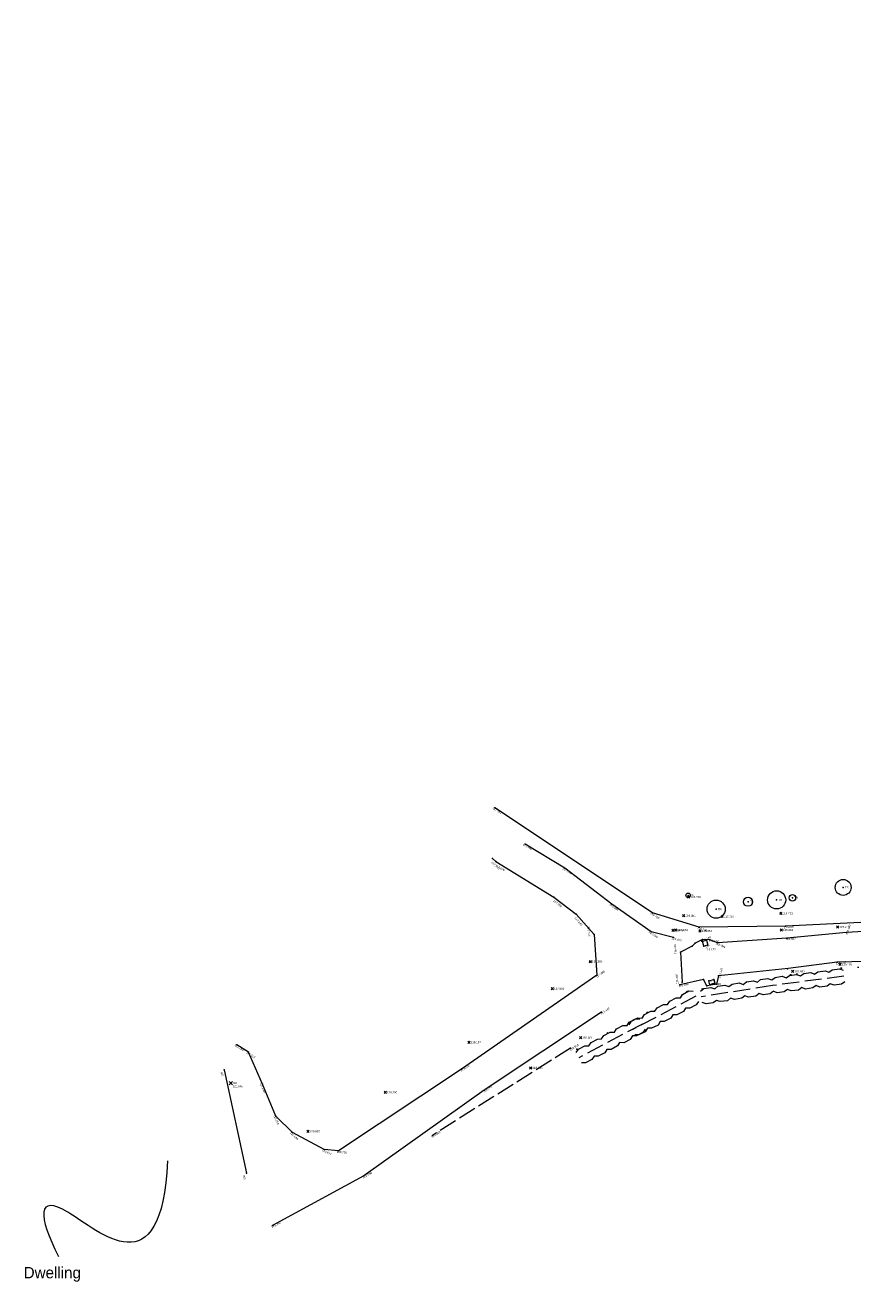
# Model space of a CAD drawing. Header units: metres. Extents: x 652329 to 653573, y 802017 to 802542.
# Tile 1 of 15: x 652329 to 652402, y 802106 to 802217. Entities that reach past the tile are written whole.
import ezdxf

# ---------------------------------------------------------------- set-up
doc = ezdxf.new("R2010")
doc.units = ezdxf.units.M
doc.header["$MEASUREMENT"] = 0
for name, pattern in [('Center line', [100, 100, 0]), ('Dashed 3-1', [2, 1.5, -0.5]), ('Dashed 4-1', [2, 1.6, -0.4]), ('Edge of Bush', [3.846153, -1.282051, -1.282051, 0, -1.282051])]:
    doc.linetypes.add(name, pattern=pattern)
for name, color, linetype, lineweight, true_color in [('Bank Top', 7, 'Continuous', 0, 0xc7c074), ('Bank Top_Text', 7, 'Continuous', 0, 0xc7c074), ('Building', 7, 'Continuous', 0, 0x72def1), ('Building_Text', 7, 'Continuous', 0, 0x80ffff), ('Fence', 2, 'Continuous', 0, 0xffff00), ('Fence_Text', 2, 'Continuous', 0, 0xffff00), ('Finished Floor Level', 7, 'Continuous', 0, 0xffffff), ('Finished Floor Level_Text', 7, 'Continuous', 0, 0xffffff), ('Gully', 7, 'Continuous', 0, 0x178bca), ('Gully_Text', 7, 'Continuous', 0, 0x1781ca), ('Hedge', 3, 'Continuous', 0, 0x00ff00), ('Points', 7, 'Continuous', 0, 0xffffff), ('Road Edge', 7, 'Continuous', 0, 0xff80c0), ('Road Edge_Text', 7, 'Continuous', 0, 0xff80c0), ('Spot Level', 7, 'Continuous', 0, 0xffffff), ('Spot Level_Text', 7, 'Continuous', 0, 0xffffff), ('Tree', 3, 'Continuous', 0, 0x00ff00), ('Vegetation Line', 7, 'Continuous', 0, 0x85c929)]:
    doc.layers.add(name, color=color, linetype=linetype, lineweight=lineweight, true_color=true_color)
doc.styles.add('0.3mm', font='micross.ttf', dxfattribs={"height": 0.3})
doc.linetypes.add('FENCELINE1', pattern='A,0.25,-0.1,[133,ltypeshp.shx,S=0.1,R=0,X=-0.1,Y=0],-0.1,1', length=1.45)

# ---------------------------------------------------------------- blocks, each defined once
blk = doc.blocks.new('Point')
blk.add_point((0, 0))
blk = doc.blocks.new('Spot Level-Dia cross')
at = {"color": 0}
for p, q in [((-1, 1), (1, -1)), ((-1, -1), (1, 1))]:
    blk.add_line(p, q, dxfattribs=at)
blk = doc.blocks.new('Finished Floor Level-Dia cross')
at = {"color": 0}
for p, q in [((-1, 1), (1, -1)), ((-1, -1), (1, 1))]:
    blk.add_line(p, q, dxfattribs=at)
blk = doc.blocks.new('Tree-Tree 2')
at = {"color": 0}
for p, q in [((-1, 1), (0, 0)), ((0, 1), (0, 1)), ((1, 1), (0, 0)), ((0, 0), (0, 0)), ((0, 0), (0, 0)), ((-1, 0), (0, 0)), ((1, 0), (0, 0)), ((1, -1), (0, 0)), ((0, -1), (0, 0)), ((0, -1), (0, 0))]:
    blk.add_line(p, q, dxfattribs=at)
for centre, radius, start, end in [((-1, 0), 0.356, 91.63658, 231.84277), ((0, 1), 0.423, 59.74357, 173.21102), ((0, 1), 0.43, 8.13011, 120.73549), ((0, 0), 0.407, 318.01278, 62.17591), ((-1, 0), 0.33, 138.81408, 284.03624), ((0, -1), 0.328, 228.81407, 12.33908), ((0, -1), 0.319, 167.27565, 311.18592), ((1, 0), 0.3, 264.09386, 53.13011)]:
    blk.add_arc(centre, radius, start, end, dxfattribs=at)
blk = doc.blocks.new('Tree-Single circle')
at = {"color": 0}
blk.add_circle((0, 0), 1, dxfattribs=at)

msp = doc.modelspace()

# ---------------------------------------------------------------- linework, layer by layer
at = {"color": 7, "lineweight": 5, "ltscale": 0.5}
msp.add_open_spline([(652341.52, 802117.19), (652341.03, 802105.72), (652329.92, 802116.24), (652330.05, 802112.34), (652331.9, 802108.72)], degree=3, dxfattribs=at)
at = {"layer": 'Bank Top', "linetype": 'Dashed 4-1'}
msp.add_line((652377.12, 802127.12, 118.66), (652364.91, 802119.43, 120.24), dxfattribs=at)
at = {"layer": 'Building', "linetype": 'Continuous'}
msp.add_line((652346.53, 802125.2, 121.33), (652348.5, 802116.09, 121.38), dxfattribs=at)
at = {"layer": 'Fence', "linetype": 'FENCELINE1', "elevation": 108.91}
msp.add_lwpolyline([(652531.9, 802217.4), (652526.49, 802212.49), (652521.38, 802207.18), (652507.21, 802189.49), (652498.69, 802178.02), (652493.45, 802170.97), (652487.43, 802164.78), (652481.64, 802160), (652474.86, 802156.41), (652450.04, 802146.66), (652432.15, 802140.87), (652418.42, 802138.86), (652409.39, 802138.55), (652396.09, 802137.9), (652388.48, 802137.82), (652384.36, 802139.07), (652370.43, 802148.34)], dxfattribs=at)
at = {"layer": 'Fence', "linetype": 'Continuous', "ltscale": 0.5}
msp.add_polyline3d([(652531.91, 802217.43, 108.91), (652531.88, 802217.37, 108.91), (652526.58, 802212.59, 108.81), (652521.26, 802207.05, 109.29), (652507.21, 802189.49, 109.22), (652498.69, 802178.02, 109.51), (652493.45, 802170.97, 109.8), (652487.43, 802164.78, 110.09), (652481.64, 802160, 110.55), (652474.71, 802156.33, 110.93), (652450.04, 802146.66, 112.38), (652432.15, 802140.87, 113.52), (652418.42, 802138.86, 114.39), (652409.39, 802138.55, 114.96), (652396.09, 802137.9, 115.63), (652388.48, 802137.82, 116.25), (652384.36, 802139.07, 116.73), (652370.43, 802148.34, 117.54)], dxfattribs=at)
at = {"layer": 'Gully', "linetype": 'Continuous'}
for points in [[(652389.23, 802136.21, 116.08), (652388.88, 802136.12, 116.12), (652388.76, 802136.57, 116.11), (652389.11, 802136.66, 116.08), (652389.23, 802136.21, 116.08)], [(652389.42, 802132.73, 116.19), (652389.32, 802133.07, 116.19), (652389.76, 802133.2, 116.13), (652389.86, 802132.87, 116.13), (652389.42, 802132.73, 116.19)]]:
    msp.add_polyline3d(points, close=True, dxfattribs=at)
at = {"layer": 'Hedge', "linetype": 'Dashed 3-1'}
for p, q in [((652401.26, 802133.49), (652394.95, 802132.65)), ((652394.95, 802132.65), (652388.66, 802131.66)), ((652388.17, 802131.72), (652382.54, 802128.74)), ((652383.47, 802129.26), (652377.84, 802126.28))]:
    msp.add_line(p, q, dxfattribs=at)
at = {"layer": 'Hedge'}
for points in [[(652394.88, 802133.17), (652395.18, 802133.38), (652395.81, 802133.47), (652396.14, 802133.34), (652396.44, 802133.55), (652397.07, 802133.63), (652397.41, 802133.51), (652397.7, 802133.72), (652398.33, 802133.8), (652398.67, 802133.67), (652398.96, 802133.88), (652399.59, 802133.96), (652399.93, 802133.83), (652400.22, 802134.05), (652400.85, 802134.13), (652401.19, 802134)], [(652388.58, 802132.17), (652388.87, 802132.39), (652389.49, 802132.49), (652389.84, 802132.37), (652390.13, 802132.59), (652390.75, 802132.69), (652391.1, 802132.57), (652391.38, 802132.79), (652392.01, 802132.89), (652392.35, 802132.76), (652392.64, 802132.99), (652393.27, 802133.08), (652393.61, 802132.96), (652393.89, 802133.18), (652394.52, 802133.28), (652394.87, 802133.16)], [(652401.33, 802132.98), (652401.03, 802132.77), (652400.4, 802132.69), (652400.05, 802132.82), (652399.77, 802132.6), (652399.13, 802132.52), (652398.79, 802132.66), (652398.51, 802132.44), (652397.87, 802132.35), (652397.53, 802132.48), (652397.25, 802132.26), (652396.6, 802132.19), (652396.27, 802132.32), (652395.98, 802132.1), (652395.35, 802132.02), (652395.01, 802132.15)], [(652382.3, 802129.2), (652382.5, 802129.5), (652383.06, 802129.8), (652383.43, 802129.79), (652383.63, 802130.1), (652384.19, 802130.39), (652384.55, 802130.4), (652384.76, 802130.69), (652385.31, 802130.99), (652385.68, 802130.98), (652385.88, 802131.29), (652386.44, 802131.58), (652386.81, 802131.58), (652387, 802131.88), (652387.57, 802132.18), (652387.93, 802132.17)], [(652388.41, 802131.26), (652388.2, 802130.96), (652387.64, 802130.66), (652387.27, 802130.67), (652387.09, 802130.36), (652386.51, 802130.07), (652386.15, 802130.08), (652385.96, 802129.77), (652385.39, 802129.47), (652385.02, 802129.47), (652384.84, 802129.17), (652384.25, 802128.88), (652383.9, 802128.88), (652383.7, 802128.58), (652383.14, 802128.29), (652382.78, 802128.29)], [(652395.03, 802132.15), (652394.73, 802131.93), (652394.11, 802131.83), (652393.76, 802131.95), (652393.48, 802131.72), (652392.84, 802131.63), (652392.5, 802131.76), (652392.23, 802131.53), (652391.59, 802131.43), (652391.24, 802131.55), (652390.97, 802131.32), (652390.32, 802131.24), (652389.99, 802131.35), (652389.7, 802131.13), (652389.08, 802131.03), (652388.74, 802131.15)], [(652377.6, 802126.74), (652377.8, 802127.05), (652378.36, 802127.34), (652378.73, 802127.34), (652378.93, 802127.64), (652379.49, 802127.93), (652379.85, 802127.94), (652380.05, 802128.24), (652380.61, 802128.53), (652380.98, 802128.53), (652381.18, 802128.83), (652381.74, 802129.12), (652382.1, 802129.12), (652382.3, 802129.42), (652382.86, 802129.72), (652383.23, 802129.71)], [(652383.71, 802128.8), (652383.5, 802128.5), (652382.94, 802128.21), (652382.57, 802128.21), (652382.38, 802127.9), (652381.81, 802127.61), (652381.44, 802127.62), (652381.26, 802127.32), (652380.69, 802127.01), (652380.32, 802127.02), (652380.13, 802126.71), (652379.55, 802126.42), (652379.2, 802126.43), (652379, 802126.12), (652378.44, 802125.83), (652378.08, 802125.83)]]:
    msp.add_lwpolyline(points, dxfattribs=at)
at = {"layer": 'Road Edge', "linetype": 'Center line'}
for points in [[(652386.21, 802136.9, 116.42), (652384.23, 802137.41, 116.69), (652380.76, 802139.84, 116.96), (652376.6, 802143.02, 117.24), (652373.1, 802145.15, 117.49)], [(652370.23, 802143.88, 117.57), (652370.51, 802143.61, 117.56), (652375.65, 802140.46, 117.29), (652377.61, 802138.95, 117.24), (652379.2, 802137.15, 117.24), (652379.44, 802133.57, 117.38), (652367.47, 802125.28, 119.28), (652356.61, 802118.06, 120.77), (652355.35, 802118.17, 120.88), (652352.55, 802119.67, 121.04), (652351.09, 802121.12, 121.25), (652349.9, 802123.94, 121.24), (652348.68, 802126.76, 121.22), (652347.65, 802127.42, 121.27)], [(652406.49, 802137.62, 115.17), (652401.48, 802137.33, 115.44), (652396.22, 802136.85, 115.69), (652390.1, 802136.42, 116.08), (652389.42, 802136.69, 116.11), (652388.77, 802136.71, 116.17), (652388.11, 802136.41, 116.24), (652387.84, 802136.12, 116.25), (652386.82, 802135.59, 116.42), (652386.98, 802132.95, 116.4)], [(652415.56, 802135.03, 114.79), (652400.67, 802134.72, 115.49), (652396.33, 802134.15, 115.73), (652390.19, 802133.5, 116.14), (652390, 802132.79, 116.19), (652389.14, 802132.64, 116.24), (652388.84, 802133.19, 116.25), (652386.76, 802132.71, 116.4)], [(652379.85, 802130.31, 117.45), (652369.49, 802123.43, 119.17), (652358.85, 802115.85, 120.66), (652350.79, 802111.47, 121.28)]]:
    msp.add_polyline3d(points, dxfattribs=at)
at = {"layer": 'Vegetation Line', "linetype": 'Edge of Bush'}
msp.add_polyline3d([(652464.58, 802148.37, 111.73), (652450.9, 802143.15, 112.44), (652437.77, 802138.62, 113.27), (652428.04, 802135.29, 113.9), (652419.5, 802134.53, 114.51), (652414.39, 802134.62, 114.83), (652401.05, 802134.19, 115.39), (652396.58, 802133.61, 115.65), (652387.41, 802132.13, 116.41), (652377.67, 802127.04, 118.27)], dxfattribs=at)

# ---------------------------------------------------------------- block references
at = {"layer": 'Bank Top_Text', "linetype": 'Continuous'}
for p in [(652377.12, 802127.12, 118.66), (652364.91, 802119.43, 120.24)]:
    msp.add_blockref('Point', p, dxfattribs=at)
at = {"layer": 'Building_Text', "linetype": 'Continuous'}
for p in [(652346.53, 802125.2, 121.33), (652348.5, 802116.09, 121.38)]:
    msp.add_blockref('Point', p, dxfattribs=at)
at = {"layer": 'Fence_Text', "linetype": 'Continuous'}
for p in [(652370.43, 802148.34, 117.54), (652384.36, 802139.07, 116.73), (652388.48, 802137.82, 116.25), (652396.09, 802137.9, 115.63)]:
    msp.add_blockref('Point', p, dxfattribs=at)
at = {"layer": 'Finished Floor Level', "color": 6, "linetype": 'Continuous', "lineweight": -3, "true_color": 0xff00ff, "xscale": 0.1500000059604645, "yscale": 0.1500000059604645}
msp.add_blockref('Finished Floor Level-Dia cross', (652347.12, 802124.04, 121.69), dxfattribs=at)
at = {"layer": 'Finished Floor Level', "linetype": 'Continuous'}
msp.add_blockref('Point', (652347.12, 802124.04, 121.69), dxfattribs=at)
at = {"layer": 'Gully_Text', "linetype": 'Continuous'}
for p in [(652388.71, 802136.56, 116.12), (652388.88, 802136.12, 116.12), (652389.23, 802136.21, 116.08), (652389.32, 802133.07, 116.19), (652389.42, 802132.73, 116.19), (652389.76, 802133.2, 116.13)]:
    msp.add_blockref('Point', p, dxfattribs=at)
at = {"layer": 'Points', "linetype": 'Continuous'}
for p in [(652388.76, 802136.57, 116.11), (652389.11, 802136.66, 116.08), (652389.76, 802133.2, 116.13), (652389.86, 802132.87, 116.13)]:
    msp.add_blockref('Point', p, dxfattribs=at)
at = {"layer": 'Road Edge_Text', "linetype": 'Continuous'}
for p in [(652373.1, 802145.15, 117.49), (652370.23, 802143.88, 117.57), (652370.51, 802143.61, 117.56), (652376.6, 802143.02, 117.24), (652375.65, 802140.46, 117.29), (652380.76, 802139.84, 116.96), (652377.61, 802138.95, 117.24), (652379.2, 802137.15, 117.24), (652384.23, 802137.41, 116.69), (652386.21, 802136.9, 116.42), (652396.22, 802136.85, 115.69), (652401.48, 802137.33, 115.44), (652387.84, 802136.12, 116.25), (652388.11, 802136.41, 116.24), (652388.77, 802136.71, 116.17), (652389.42, 802136.69, 116.11), (652390.1, 802136.42, 116.08), (652386.82, 802135.59, 116.42), (652400.67, 802134.72, 115.49), (652379.44, 802133.57, 117.38), (652390.19, 802133.5, 116.14), (652396.28, 802134.14, 115.73), (652386.76, 802132.71, 116.4), (652386.98, 802132.95, 116.4), (652388.84, 802133.19, 116.25), (652389.14, 802132.64, 116.24), (652390, 802132.79, 116.19), (652379.85, 802130.31, 117.45), (652347.65, 802127.42, 121.27), (652348.68, 802126.76, 121.22), (652367.47, 802125.28, 119.28), (652349.9, 802123.94, 121.24), (652369.49, 802123.43, 119.17), (652351.09, 802121.12, 121.25), (652352.55, 802119.67, 121.04), (652355.35, 802118.17, 120.88), (652356.61, 802118.06, 120.77), (652358.85, 802115.85, 120.66), (652350.79, 802111.47, 121.28)]:
    msp.add_blockref('Point', p, dxfattribs=at)
at = {"layer": 'Spot Level', "color": 18, "linetype": 'Continuous', "lineweight": -3, "true_color": 0x000000, "xscale": 0.1000000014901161, "yscale": 0.1000000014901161}
for p in [(652387.55, 802140.47, 116.73), (652395.68, 802139.03, 115.71), (652387.11, 802138.83, 116.45), (652390.5, 802138.75, 116.09), (652400.7, 802137.82, 115.42), (652386.16, 802137.54, 116.49), (652386.39, 802137.56, 116.47), (652388.55, 802137.47, 116.27), (652395.72, 802137.56, 115.66), (652378.86, 802134.78, 117.39), (652400.91, 802134.54, 115.46), (652396.73, 802133.9, 115.68), (652375.5, 802132.39, 117.98), (652378, 802128.05, 118.02), (652368.14, 802127.64, 119.19), (652373.59, 802125.39, 118.69), (652360.75, 802123.22, 120.28), (652353.92, 802119.78, 120.95)]:
    msp.add_blockref('Spot Level-Dia cross', p, dxfattribs=at)
at = {"layer": 'Spot Level', "linetype": 'Continuous'}
for p in [(652387.55, 802140.47, 116.73), (652387.11, 802138.83, 116.45), (652390.5, 802138.75, 116.09), (652395.68, 802139.03, 115.71), (652386.16, 802137.54, 116.49), (652386.39, 802137.56, 116.47), (652388.55, 802137.47, 116.27), (652395.72, 802137.56, 115.66), (652400.7, 802137.82, 115.42), (652378.86, 802134.78, 117.39), (652396.73, 802133.9, 115.68), (652400.91, 802134.54, 115.46), (652375.5, 802132.39, 117.98), (652378, 802128.05, 118.02), (652368.14, 802127.64, 119.19), (652373.59, 802125.39, 118.69), (652360.75, 802123.22, 120.28), (652353.92, 802119.78, 120.95)]:
    msp.add_blockref('Point', p, dxfattribs=at)
at = {"layer": 'Tree', "color": 22, "linetype": 'Continuous', "lineweight": -3, "true_color": 0xc64000}
for p, xscale, yscale in [((652401.19, 802141.32, 115.25), 0.699999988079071, 0.699999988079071), ((652387.5, 802140.62, 116.75), 0.2000000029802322, 0.2000000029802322), ((652389.97, 802139.4, 116.24), 0.800000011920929, 0.800000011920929), ((652392.79, 802140.05, 115.8), 0.4000000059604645, 0.4000000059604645), ((652395.31, 802140.22, 115.6), 0.800000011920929, 0.800000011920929), ((652396.71, 802140.4, 115.41), 0.300000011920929, 0.300000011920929)]:
    msp.add_blockref('Tree-Single circle', p, dxfattribs=dict(at, xscale=xscale, yscale=yscale))
at = {"layer": 'Tree', "linetype": 'Continuous'}
for p in [(652401.19, 802141.32, 115.25), (652387.5, 802140.62, 116.75), (652395.31, 802140.22, 115.6), (652396.71, 802140.4, 115.41), (652389.97, 802139.4, 116.24), (652392.79, 802140.05, 115.8)]:
    msp.add_blockref('Point', p, dxfattribs=at)
at = {"layer": 'Tree', "color": 3, "linetype": 'Continuous', "lineweight": -3, "true_color": 0x00ff00, "xscale": 0.001000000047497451, "yscale": 0.001000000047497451}
for p in [(652401.19, 802141.32, 115.25), (652387.5, 802140.62, 116.75), (652395.31, 802140.22, 115.6), (652396.71, 802140.4, 115.41), (652389.97, 802139.4, 116.24), (652392.79, 802140.05, 115.8)]:
    msp.add_blockref('Tree-Tree 2', p, dxfattribs=at)
at = {"layer": 'Vegetation Line', "linetype": 'Continuous'}
for p in [(652396.58, 802133.61, 115.65), (652401.05, 802134.19, 115.39), (652387.41, 802132.13, 116.41), (652377.67, 802127.04, 118.27)]:
    msp.add_blockref('Point', p, dxfattribs=at)

# ---------------------------------------------------------------- texts
at = {"color": 7, "lineweight": 5, "insert": (652328.82, 802107.81), "char_height": 1, "attachment_point": 1}
msp.add_mtext_dynamic_manual_height_columns('Dwelling', width=16.0828, gutter_width=1, heights=[0], dxfattribs=at)
at = {"layer": 'Bank Top_Text', "style": '0.3mm'}
for s, p in [('118.658', (652377.09, 802126.88, 118.66)), ('120.242', (652364.88, 802119.2, 120.24))]:
    msp.add_text(s, height=0.18, rotation=392.1885, dxfattribs=at).set_placement(p)
at = {"layer": 'Building_Text', "style": '0.3mm'}
for p in [(652346.21, 802124.98, 121.33), (652348.18, 802115.87, 121.38)]:
    msp.add_text('BG', height=0.18, rotation=282.1566, dxfattribs=at).set_placement(p)
at = {"layer": 'Fence_Text', "style": '0.3mm'}
for s, rotation, p in [('117.543', 326.3535, (652370.2, 802148.28, 117.54)), ('116.729', 326.3535, (652384.13, 802139, 116.73)), ('116.246', 343.0708, (652388.28, 802137.69, 116.25)), ('115.631', 360.6459, (652395.94, 802137.72, 115.63))]:
    msp.add_text(s, height=0.18, rotation=rotation, dxfattribs=at).set_placement(p)
at = {"layer": 'Finished Floor Level_Text', "style": '0.3mm'}
for s, p in [('FFL', (652347.27, 802123.95, 121.69)), ('121.695', (652347.27, 802123.68, 121.69))]:
    msp.add_text(s, height=0.18, dxfattribs=at).set_placement(p)
at = {"layer": 'Gully_Text', "style": '0.3mm'}
for s, p in [('GY', (652389.03, 802136.03, 116.12)), ('116.122', (652389.03, 802135.76, 116.12)), ('GY', (652389.47, 802132.98, 116.19)), ('116.188', (652389.47, 802132.71, 116.19))]:
    msp.add_text(s, height=0.18, dxfattribs=at).set_placement(p)
at = {"layer": 'Road Edge_Text', "style": '0.3mm'}
for s, rotation, p in [('117.490', 328.7528, (652372.87, 802145.07, 117.49)), ('117.573', 316.7508, (652370.09, 802143.51, 117.57)), ('117.556', 328.5503, (652370.45, 802143.22, 117.56)), ('117.244', 328.7528, (652376.38, 802142.94, 117.24)), ('117.294', 322.3853, (652375.55, 802140.09, 117.29)), ('116.964', 322.5605, (652380.53, 802139.79, 116.96)), ('117.243', 311.2546, (652377.44, 802138.6, 117.24)), ('115.440', 432.8065, (652401.6, 802137.13, 115.44)), ('117.241', 453.9021, (652378.85, 802136.97, 117.24)), ('116.685', 325.0524, (652384, 802137.35, 116.69)), ('116.416', 345.5292, (652386.02, 802136.76, 116.42)), ('116.169', 384.2615, (652388.71, 802136.48, 116.17)), ('115.686', 364.0763, (652396.09, 802136.66, 115.69)), ('116.420', 453.3458, (652386.47, 802135.42, 116.42)), ('116.112', 358.7164, (652389.27, 802136.52, 116.11)), ('116.084', 337.8617, (652389.9, 802136.31, 116.08)), ('115.485', 367.4913, (652400.54, 802134.52, 115.49)), ('117.380', 394.713, (652379.42, 802133.33, 117.38)), ('116.402', 453.3458, (652386.63, 802132.78, 116.4)), ('116.142', 435.1163, (652390.32, 802133.31, 116.14)), ('116.396', 372.9706, (652386.66, 802132.5, 116.4)), ('117.449', 393.5914, (652379.83, 802130.08, 117.45)), ('121.266', 327.5823, (652347.42, 802127.35, 121.27)), ('121.221', 327.5823, (652348.46, 802126.69, 121.22)), ('119.278', 393.6122, (652367.45, 802125.04, 119.28)), ('121.238', 293.3397, (652349.67, 802124.01, 121.24)), ('119.166', 395.4681, (652369.48, 802123.2, 119.17)), ('121.250', 292.9114, (652350.87, 802121.19, 121.25)), ('121.039', 315.0246, (652352.31, 802119.64, 121.04)), ('120.877', 331.8256, (652355.13, 802118.08, 120.88)), ('120.766', 355.0535, (652356.45, 802117.89, 120.77)), ('120.656', 388.4846, (652358.8, 802115.62, 120.66)), ('121.283', 388.4846, (652350.74, 802111.24, 121.28))]:
    msp.add_text(s, height=0.18, rotation=rotation, dxfattribs=at).set_placement(p)
at = {"layer": 'Spot Level_Text', "color": 7, "style": '0.3mm'}
for s, p in [('116.730', (652387.7, 802140.38, 116.73)), ('115.711', (652395.83, 802138.94, 115.71)), ('116.451', (652387.26, 802138.74, 116.45)), ('116.087', (652390.65, 802138.66, 116.09)), ('116.487', (652386.31, 802137.45, 116.49)), ('116.474', (652386.54, 802137.47, 116.47)), ('116.267', (652388.7, 802137.38, 116.27)), ('115.661', (652395.87, 802137.47, 115.66)), ('115.419', (652400.85, 802137.73, 115.42)), ('117.386', (652379.01, 802134.69, 117.39)), ('115.463', (652401.06, 802134.45, 115.46)), ('115.680', (652396.88, 802133.81, 115.68)), ('117.981', (652375.65, 802132.3, 117.98)), ('118.021', (652378.15, 802127.96, 118.02)), ('119.187', (652368.29, 802127.55, 119.19)), ('118.686', (652373.74, 802125.3, 118.69)), ('120.280', (652360.9, 802123.13, 120.28)), ('120.953', (652354.07, 802119.69, 120.95))]:
    msp.add_text(s, height=0.18, dxfattribs=at).set_placement(p)
at = {"layer": 'Tree', "style": '0.3mm'}
for p in [(652401.34, 802141.23, 115.25), (652387.65, 802140.53, 116.75), (652395.46, 802140.13, 115.6), (652396.86, 802140.31, 115.41), (652390.12, 802139.31, 116.24), (652392.94, 802139.96, 115.8)]:
    msp.add_text('TR', height=0.18, dxfattribs=at).set_placement(p)

doc.saveas('drawing.dxf')
